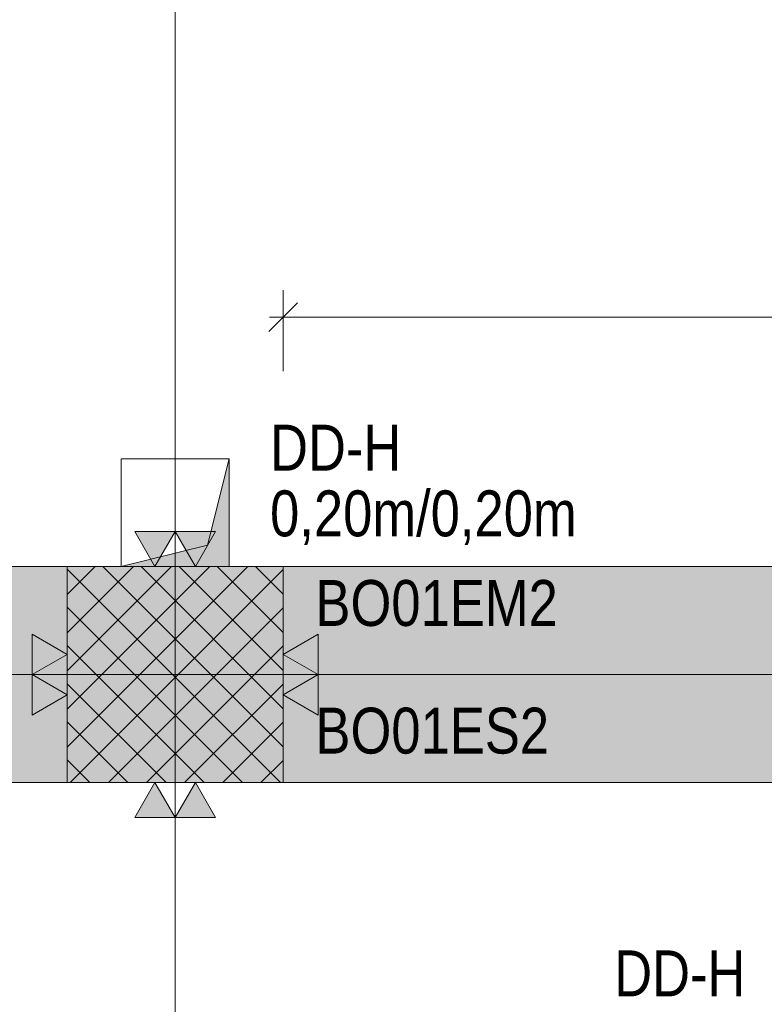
# Model space of a CAD drawing. Extents: x -720 to 300, y 62 to 1162.
# Tile 86 of 143: x -156 to -129, y 853 to 890. Entities that reach past the tile are written whole.
import ezdxf
from ezdxf.lldxf.tags import DXFTag

# ---------------------------------------------------------------- set-up
doc = ezdxf.new("R2010")
doc.units = 0
doc.layers.get('0').update_dxf_attribs({"lineweight": 13})
for name, color, linetype, lineweight, true_color in [('30 -33 Aussenwände- 3 Aussenstützen', 7, 'Continuous', 50, 0x0000dd), ('30 -35 Decken- 1 Konstruktion-Träger- Stahlbeton', 7, 'Continuous', 13, 0x33aa00), ('30 -35 Decken- 11 Durchbruch', 5, 'Continuous', 15, 0x0000ff), ('70 -72 Beschriftung- 1 Beschriftung allgemein', 7, 'Continuous', 9, 0xff6633), ('70 -72 Beschriftung- 2 Beschriftung Bauteile', 7, 'Continuous', 9, 0x9999ff), ('70 -76 Bemaßung- 2 Allgemein', 9, 'Continuous', 5, 0x808080), ('iwb_Schraffur_Unterzug', 7, 'Continuous', 5, 0xffffcc)]:
    doc.layers.add(name, color=color, linetype=linetype, lineweight=lineweight, true_color=true_color)
doc.layers.add('70 -71 Achsen- 1 Gebäudeachsen', color=7, linetype='STRICHPUNKT2-A06G94018I', lineweight=18)
doc.styles.get("Standard").update_dxf_attribs({"font": 'ARIALN.TTF'})
tags = doc.linetypes.add('fein_strichliert-A06G94028I', pattern=[4, 1, -2, 1]).pattern_tags.tags
tags[8:9] = [DXFTag(74, 4), DXFTag(75, 0), DXFTag(340, '0'), DXFTag(46, 0.0), DXFTag(50, 0.0), DXFTag(44, 0.0), DXFTag(45, 0.0)]
tags[6:7] = [DXFTag(74, 4), DXFTag(75, 0), DXFTag(340, '0'), DXFTag(46, 0.0), DXFTag(50, 0.0), DXFTag(44, 0.0), DXFTag(45, 0.0)]
tags[4:5] = [DXFTag(74, 4), DXFTag(75, 0), DXFTag(340, '0'), DXFTag(46, 0.0), DXFTag(50, 0.0), DXFTag(44, 0.0), DXFTag(45, 0.0)]
tags = doc.linetypes.add('STRICHPUNKT2-A06G94018I', pattern=[12.7, 6.35, -3.175, 0, -3.175]).pattern_tags.tags
tags[10:11] = [DXFTag(74, 4), DXFTag(75, 0), DXFTag(340, '0'), DXFTag(46, 0.0), DXFTag(50, 0.0), DXFTag(44, 0.0), DXFTag(45, 0.0)]
tags[8:9] = [DXFTag(74, 4), DXFTag(75, 0), DXFTag(340, '0'), DXFTag(46, 0.0), DXFTag(50, 0.0), DXFTag(44, 0.0), DXFTag(45, 0.0)]
tags[6:7] = [DXFTag(74, 4), DXFTag(75, 0), DXFTag(340, '0'), DXFTag(46, 0.0), DXFTag(50, 0.0), DXFTag(44, 0.0), DXFTag(45, 0.0)]
tags[4:5] = [DXFTag(74, 4), DXFTag(75, 0), DXFTag(340, '0'), DXFTag(46, 0.0), DXFTag(50, 0.0), DXFTag(44, 0.0), DXFTag(45, 0.0)]

# ---------------------------------------------------------------- blocks, each defined once
blk = doc.blocks.new('Referenz-A06G94038I')
at = {"layer": '30 -33 Aussenwände- 3 Aussenstützen', "color": 0, "lineweight": -2}
for p, q in [((-154.357, 868.374), (-153.319, 869.412)), ((-154.357, 866.959), (-151.905, 869.412)), ((-154.357, 865.545), (-150.49, 869.412)), ((-154.357, 864.131), (-149.076, 869.412)), ((-154.357, 862.717), (-147.662, 869.412)), ((-154.357, 869.318), (-146.451, 861.412)), ((-154.248, 861.412), (-146.357, 869.303)), ((-153.037, 869.412), (-146.357, 862.732)), ((-151.623, 869.412), (-146.357, 864.146)), ((-150.209, 869.412), (-146.357, 865.561)), ((-148.795, 869.412), (-146.357, 866.975)), ((-147.38, 869.412), (-146.357, 868.389)), ((-154.357, 867.904), (-147.866, 861.412)), ((-152.834, 861.412), (-146.357, 867.888)), ((-154.357, 866.49), (-149.28, 861.412)), ((-151.419, 861.412), (-146.357, 866.474)), ((-150.357, 866.412), (-150.357, 864.412)), ((-151.357, 865.412), (-149.357, 865.412)), ((-154.357, 865.075), (-150.694, 861.412)), ((-150.005, 861.412), (-146.357, 865.06)), ((-154.357, 863.661), (-152.108, 861.412)), ((-148.591, 861.412), (-146.357, 863.646)), ((-154.357, 862.247), (-153.523, 861.412)), ((-147.177, 861.412), (-146.357, 862.231))]:
    blk.add_line(p, q, dxfattribs=at)
at = {"layer": '30 -33 Aussenwände- 3 Aussenstützen', "color": 0, "linetype": 'Continuous', "lineweight": -2, "ltscale": 0.13}
for p, q in [((-146.357, 869.412), (-154.357, 869.412)), ((-154.357, 869.412), (-154.357, 861.412)), ((-146.357, 861.412), (-146.357, 869.412)), ((-154.357, 861.412), (-146.357, 861.412))]:
    blk.add_line(p, q, dxfattribs=at)
at = {"layer": '30 -35 Decken- 1 Konstruktion-Träger- Stahlbeton', "color": 0, "linetype": 'fein_strichliert-A06G94028I', "lineweight": -2, "ltscale": 0.13}
for p, q in [((-298.357, 869.412), (-36.857, 869.412)), ((-298.357, 861.412), (-36.857, 861.412))]:
    blk.add_line(p, q, dxfattribs=at)
at = {"layer": '30 -35 Decken- 11 Durchbruch', "color": 0, "linetype": 'Continuous', "lineweight": -2, "ltscale": 0.13}
for p, q in [((-152.357, 869.412), (-152.357, 873.412)), ((-152.357, 873.412), (-148.357, 873.412)), ((-148.357, 873.412), (-149.157, 870.212)), ((-148.357, 869.412), (-148.357, 873.412)), ((-149.157, 870.212), (-152.357, 869.412)), ((-152.357, 869.412), (-148.357, 869.412))]:
    blk.add_line(p, q, dxfattribs=at)
at = {"layer": '30 -35 Decken- 11 Durchbruch', "color": 0, "lineweight": -2}
for points in [[(-148.357, 869.412), (-149.157, 870.212), (-148.357, 873.412)], [(-149.157, 869.412), (-152.357, 869.412), (-149.157, 870.212)], [(-149.157, 869.412), (-149.157, 870.212), (-148.357, 869.412)]]:
    blk.add_solid(points, dxfattribs=at)
at = {"layer": '70 -71 Achsen- 1 Gebäudeachsen', "color": 0, "linetype": 'STRICHPUNKT2-A06G94018I', "lineweight": -2, "ltscale": 0.13}
for p, q in [((-150.357, 1084.852), (-150.357, 85.412)), ((-682.362, 865.412), (76.456, 865.412))]:
    blk.add_line(p, q, dxfattribs=at)
at = {"layer": '70 -72 Beschriftung- 2 Beschriftung Bauteile', "color": 0, "lineweight": -2}
for p, q in [((-151.107, 869.412), (-151.857, 870.711)), ((-151.857, 870.711), (-150.357, 870.711)), ((-150.357, 870.711), (-151.107, 869.412)), ((-149.607, 869.412), (-150.357, 870.711)), ((-150.357, 870.711), (-148.857, 870.711)), ((-148.857, 870.711), (-149.607, 869.412)), ((-155.656, 866.912), (-154.357, 866.162)), ((-155.656, 865.412), (-155.656, 866.912)), ((-146.357, 866.162), (-145.058, 866.912)), ((-145.058, 866.912), (-145.058, 865.412)), ((-154.357, 866.162), (-155.656, 865.412)), ((-145.058, 865.412), (-146.357, 866.162)), ((-155.656, 865.412), (-154.357, 864.662)), ((-155.656, 863.912), (-155.656, 865.412)), ((-146.357, 864.662), (-145.058, 865.412)), ((-145.058, 865.412), (-145.058, 863.912)), ((-154.357, 864.662), (-155.656, 863.912)), ((-145.058, 863.912), (-146.357, 864.662)), ((-151.857, 860.113), (-151.107, 861.412)), ((-151.107, 861.412), (-150.357, 860.113)), ((-150.357, 860.113), (-149.607, 861.412)), ((-149.607, 861.412), (-148.857, 860.113)), ((-150.357, 860.113), (-151.857, 860.113)), ((-148.857, 860.113), (-150.357, 860.113))]:
    blk.add_line(p, q, dxfattribs=at)
for points in [[(-151.107, 869.412), (-151.857, 870.711), (-151.107, 870.711)], [(-151.107, 869.412), (-151.107, 870.711), (-150.357, 870.711)], [(-149.607, 869.412), (-150.357, 870.711), (-149.607, 870.711)], [(-149.607, 869.412), (-149.607, 870.711), (-148.857, 870.711)], [(-155.656, 865.412), (-155.656, 866.912), (-154.357, 866.162)], [(-145.058, 865.412), (-146.357, 866.162), (-145.058, 866.912)], [(-155.656, 863.912), (-155.656, 865.412), (-154.357, 864.662)], [(-145.058, 863.912), (-146.357, 864.662), (-145.058, 865.412)], [(-151.107, 860.113), (-151.857, 860.113), (-151.107, 861.412)], [(-151.107, 860.113), (-151.107, 861.412), (-150.357, 860.113)], [(-149.607, 860.113), (-150.357, 860.113), (-149.607, 861.412)], [(-149.607, 860.113), (-149.607, 861.412), (-148.857, 860.113)]]:
    blk.add_solid(points, dxfattribs=at)
at = {"layer": '70 -76 Bemaßung- 2 Allgemein', "color": 0, "linetype": 'Continuous', "lineweight": -2, "ltscale": 0.13}
for p, q in [((-146.357, 876.653), (-146.357, 879.653)), ((-146.888, 878.122), (-145.827, 879.184)), ((-146.857, 878.653), (-145.297, 878.653)), ((-107.418, 878.653), (-145.297, 878.653))]:
    blk.add_line(p, q, dxfattribs=at)
at = {"layer": '30 -35 Decken- 11 Durchbruch', "color": 0, "linetype": 'Continuous', "lineweight": -2, "ltscale": 0.13, "char_height": 1.7, "attachment_point": 1}
for s, insert in [('{\\fArial Narrow;DD-H}', (-146.839, 874.671)), ('{\\fArial Narrow;0,20m/0,20m}', (-146.839, 872.235)), ('{\\fArial Narrow;DD-H}', (-134.082, 855.19))]:
    blk.add_mtext(s, dxfattribs=dict(at, insert=insert))
at = {"layer": '70 -72 Beschriftung- 1 Beschriftung allgemein', "color": 0, "linetype": 'Continuous', "lineweight": -2, "ltscale": 0.13, "char_height": 1.7, "attachment_point": 1}
for s, insert in [('{\\fArial Narrow;BO01EM2}', (-145.157, 868.915)), ('{\\fArial Narrow;BO01ES2}', (-145.157, 864.185))]:
    blk.add_mtext(s, dxfattribs=dict(at, insert=insert))
blk = doc.blocks.new('Referenz-A06G94058I')
at = {"layer": 'iwb_Schraffur_Unterzug', "linetype": 'Continuous', "ltscale": 0.13}
for points in [[(-682.362, 869.412), (4.144, 869.412), (-682.362, 867.154)], [(-682.362, 867.154), (4.144, 869.412), (4.144, 861.412)], [(-682.362, 867.154), (4.144, 861.412), (-682.362, 863.67)], [(-682.362, 863.67), (4.144, 861.412), (-682.362, 861.412)]]:
    blk.add_solid(points, dxfattribs=at)

msp = doc.modelspace()

# ---------------------------------------------------------------- block references
at = {"color": 8, "lineweight": 13, "ltscale": 0.13, "true_color": 0x808080}
msp.add_blockref('Referenz-A06G94038I', (0, 0), dxfattribs=at)
at = {"color": 8, "lineweight": 25, "ltscale": 0.25, "true_color": 0x808080}
msp.add_blockref('Referenz-A06G94058I', (0, 0), dxfattribs=at)

doc.saveas('drawing.dxf')
